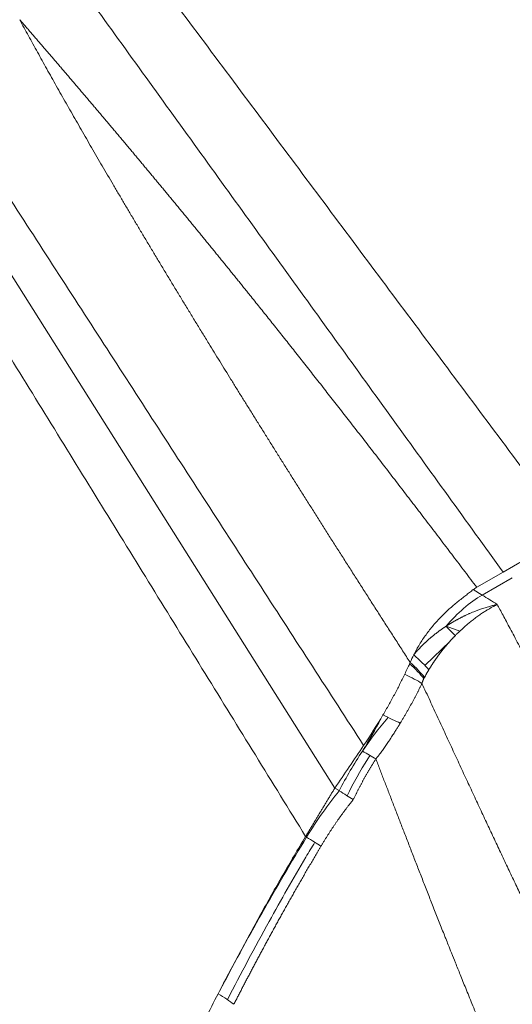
# Model space of a CAD drawing. Header units: millimetres. Extents: x 35469 to 44263, y -24881 to -16268.
# Tile 207 of 231: x 44154.58 to 44157.41, y -24506.91 to -24501.24. Entities that reach past the tile are written whole.
import ezdxf

# ---------------------------------------------------------------- set-up
doc = ezdxf.new("R2010")
doc.units = ezdxf.units.MM
doc.header["$LTSCALE"] = 0.3175
doc.layers.add('1轮廓实线层', color=7, linetype='Continuous', lineweight=18)

# ---------------------------------------------------------------- blocks, each defined once
blk = doc.blocks.new('MR20E-1840-Z')
at = {"layer": '1轮廓实线层'}
for p, q in [((15765.9095, -10789.3604), (15763.578, -10785.6639)), ((15766.8765, -10788.1173), (15767.2649, -10787.893)), ((15766.7248, -10788.2049), (15766.8765, -10788.1173)), ((15766.7561, -10788.2502), (15766.9295, -10788.15)), ((15766.7049, -10788.2185), (15766.7561, -10788.2502)), ((15766.5489, -10788.4289), (15766.5487, -10788.4292)), ((15766.5501, -10788.4284), (15766.6271, -10788.4581)), ((15766.4267, -10788.6547), (15766.5718, -10788.5151)), ((15765.9344, -10789.3757), (15765.9095, -10789.3604)), ((15765.9347, -10789.376), (15765.9347, -10789.376))]:
    blk.add_line(p, q, dxfattribs=at)
for centre, major_axis, ratio, start_param, end_param in [((15766.7413, -10788.7312), (0.3149, 0.5107), 0.556393, 0.801803, 1.307194), ((15766.1195, -10788.5153), (-0.3711, 0.2546), 0.193829, 3.764073, 4.136578), ((15766.0664, -10788.5978), (-0.386, 0.2313), 0.270919, 3.737007, 4.101174), ((15766.0733, -10788.5864), (-0.3838, 0.235), 0.261905, 3.741142, 4.106566), ((15766.0451, -10788.6413), (-0.4186, 0.165), 0.106208, 3.695127, 4.066021), ((15765.9642, -10788.8226), (-0.4028, 0.2005), 0.015965, 2.162304, 2.500683), ((15765.8732, -10788.9883), (-0.3741, 0.2501), 0.065296, 2.16237, 2.427971), ((15765.5291, -10789.5191), (-0.3839, 0.2348), 0.021898, 3.826433, 4.121793), ((15764.9946, -10790.4674), (-0.3988, 0.2084), 0.120353, 3.784137, 4.117967)]:
    blk.add_ellipse(centre, major_axis=major_axis, ratio=ratio, start_param=start_param, end_param=end_param, dxfattribs=at)
for points, degree in [([(15767.2649, -10787.893), (15764.5968, -10784.3127)], 1), ([(15766.8765, -10788.1173), (15764.3505, -10784.6135)], 1), ([(15766.0751, -10789.1155), (15763.7154, -10785.4639)], 1), ([(15765.7415, -10789.6394), (15763.4303, -10785.8859)], 1), ([(15766.7247, -10788.2049), (15766.7175, -10788.2091), (15766.7109, -10788.2137), (15766.7049, -10788.2185)], 3), ([(15766.7561, -10788.2502), (15766.7851, -10788.268), (15766.8141, -10788.2859), (15766.8431, -10788.3038)], 3), ([(15766.5485, -10788.4295), (15766.5486, -10788.4294), (15766.5486, -10788.4294), (15766.5487, -10788.4294)], 3), ([(15766.3629, -10788.5936), (15766.3556, -10788.608), (15766.3488, -10788.6227), (15766.3424, -10788.6376)], 3), ([(15766.3112, -10788.7052), (15766.3208, -10788.6852), (15766.3301, -10788.6651), (15766.3392, -10788.6449)], 3), ([(15766.3392, -10788.6449), (15766.3403, -10788.6425), (15766.3413, -10788.6401), (15766.3424, -10788.6376)], 3), ([(15766.4248, -10788.7237), (15766.4236, -10788.726), (15766.4223, -10788.7283), (15766.4211, -10788.7306)], 3), ([(15766.0683, -10789.148), (15766.1126, -10789.0817), (15766.1611, -10789.0174), (15766.2147, -10788.9556)], 3), ([(15766.0751, -10789.1155), (15766.1141, -10789.0578), (15766.1512, -10788.9992), (15766.1862, -10788.9398)], 3), ([(15766.0848, -10789.1215), (15766.1206, -10789.0618), (15766.1544, -10789.0012), (15766.1862, -10788.9398)], 3), ([(15766.0751, -10789.1155), (15766.0199, -10789.1971), (15765.9647, -10789.2787), (15765.9095, -10789.3604)], 3), ([(15766.0683, -10789.148), (15766.0738, -10789.1392), (15766.0793, -10789.1303), (15766.0848, -10789.1215)], 3), ([(15765.7415, -10789.6394), (15765.8255, -10789.4999), (15765.9095, -10789.3604)], 2), ([(15765.9344, -10789.3757), (15765.9345, -10789.3758), (15765.9346, -10789.3759), (15765.9347, -10789.376)], 3), ([(15765.2388, -10790.5444), (15765.4056, -10790.2249), (15765.5751, -10789.9244), (15765.7472, -10789.6429)], 3)]:
    blk.add_open_spline(points, degree=degree, dxfattribs=at)
for points, knots in [([(15764.098, -10784.9379), (15764.1038, -10784.9446), (15764.1154, -10784.958), (15764.1328, -10784.9781), (15764.1502, -10784.9983), (15764.1676, -10785.0185), (15764.1851, -10785.0387), (15764.2025, -10785.059), (15764.22, -10785.0793), (15764.2374, -10785.0996), (15764.2549, -10785.12), (15764.2724, -10785.1404), (15764.2899, -10785.1608), (15764.3074, -10785.1812), (15764.3249, -10785.2017), (15764.3424, -10785.2222), (15764.3599, -10785.2427), (15764.3775, -10785.2632), (15764.395, -10785.2838), (15764.4126, -10785.3044), (15764.4301, -10785.325), (15764.4477, -10785.3457), (15764.4653, -10785.3664), (15764.4829, -10785.3871), (15764.5005, -10785.4079), (15764.5181, -10785.4286), (15764.5357, -10785.4494), (15764.5533, -10785.4703), (15764.5709, -10785.4911), (15764.5885, -10785.512), (15764.6061, -10785.5329), (15764.6238, -10785.5539), (15764.6414, -10785.5748), (15764.6591, -10785.5958), (15764.6767, -10785.6168), (15764.6944, -10785.6379), (15764.712, -10785.659), (15764.7297, -10785.6801), (15764.7474, -10785.7012), (15764.7651, -10785.7223), (15764.7827, -10785.7435), (15764.8004, -10785.7647), (15764.8181, -10785.786), (15764.8358, -10785.8072), (15764.8535, -10785.8285), (15764.8712, -10785.8498), (15764.8889, -10785.8711), (15764.9066, -10785.8925), (15764.9243, -10785.9139), (15764.942, -10785.9353), (15764.9598, -10785.9567), (15764.9775, -10785.9782), (15764.9952, -10785.9997), (15765.0129, -10786.0212), (15765.0306, -10786.0428), (15765.0484, -10786.0643), (15765.0661, -10786.0859), (15765.0838, -10786.1075), (15765.1016, -10786.1292), (15765.1193, -10786.1508), (15765.137, -10786.1725), (15765.1548, -10786.1942), (15765.1725, -10786.216), (15765.1902, -10786.2378), (15765.208, -10786.2595), (15765.2257, -10786.2814), (15765.2434, -10786.3032), (15765.2612, -10786.3251), (15765.2789, -10786.3469), (15765.2967, -10786.3689), (15765.3144, -10786.3908), (15765.3321, -10786.4128), (15765.3499, -10786.4347), (15765.3676, -10786.4567), (15765.3853, -10786.4788), (15765.403, -10786.5008), (15765.4336, -10786.5389), (15765.4772, -10786.5933), (15765.5339, -10786.6644), (15765.5913, -10786.7365), (15765.6493, -10786.8097), (15765.7079, -10786.8838), (15765.7671, -10786.9589), (15765.8269, -10787.0351), (15765.8872, -10787.1122), (15765.9482, -10787.1903), (15766.0098, -10787.2695), (15766.0719, -10787.3496), (15766.1346, -10787.4307), (15766.1979, -10787.5128), (15766.2618, -10787.5959), (15766.3263, -10787.68), (15766.3913, -10787.765), (15766.4569, -10787.8511), (15766.5231, -10787.9382), (15766.5898, -10788.0262), (15766.6571, -10788.1152), (15766.7021, -10788.1749), (15766.7248, -10788.2049)], [0, 0, 0, 0, 0.006642, 0.013285, 0.019928, 0.026571, 0.033214, 0.039857, 0.0465, 0.053144, 0.059788, 0.066433, 0.073077, 0.079723, 0.086368, 0.093014, 0.09966, 0.106307, 0.112954, 0.119602, 0.12625, 0.132899, 0.139548, 0.146198, 0.152848, 0.159499, 0.166151, 0.172803, 0.179456, 0.18611, 0.192764, 0.199419, 0.206075, 0.212732, 0.21939, 0.226048, 0.232707, 0.239367, 0.246028, 0.25269, 0.259353, 0.266017, 0.272681, 0.279347, 0.286014, 0.292681, 0.29935, 0.30602, 0.312691, 0.319363, 0.326036, 0.33271, 0.339386, 0.346063, 0.352741, 0.35942, 0.3661, 0.372782, 0.379465, 0.386149, 0.392834, 0.399521, 0.40621, 0.412899, 0.41959, 0.426283, 0.432977, 0.439672, 0.446369, 0.453068, 0.459768, 0.466469, 0.473172, 0.479877, 0.486583, 0.493291, 0.5, 0.521275, 0.542802, 0.564581, 0.586612, 0.608895, 0.631431, 0.654221, 0.677263, 0.700559, 0.724109, 0.747914, 0.771972, 0.796285, 0.820854, 0.845677, 0.870756, 0.896092, 0.921683, 0.947532, 0.973637, 1, 1, 1, 1]), ([(15766.3424, -10788.6376), (15766.3279, -10788.6151), (15766.2991, -10788.5703), (15766.2562, -10788.5034), (15766.2136, -10788.437), (15766.1714, -10788.3711), (15766.1297, -10788.3058), (15766.0883, -10788.2411), (15766.0473, -10788.1769), (15766.0068, -10788.1132), (15765.9666, -10788.0501), (15765.9268, -10787.9876), (15765.8875, -10787.9256), (15765.8485, -10787.8641), (15765.81, -10787.8032), (15765.7718, -10787.7429), (15765.7341, -10787.6831), (15765.6967, -10787.6239), (15765.6598, -10787.5652), (15765.6233, -10787.5071), (15765.5871, -10787.4495), (15765.5514, -10787.3925), (15765.5161, -10787.336), (15765.4811, -10787.2801), (15765.4466, -10787.2247), (15765.4125, -10787.1699), (15765.3788, -10787.1157), (15765.3454, -10787.062), (15765.3125, -10787.0089), (15765.28, -10786.9563), (15765.2479, -10786.9042), (15765.2162, -10786.8528), (15765.1829, -10786.7986), (15765.148, -10786.7416), (15765.1114, -10786.6818), (15765.0751, -10786.6223), (15765.0392, -10786.5633), (15765.0036, -10786.5047), (15764.9684, -10786.4465), (15764.9335, -10786.3887), (15764.899, -10786.3313), (15764.8648, -10786.2743), (15764.8309, -10786.2178), (15764.7974, -10786.1616), (15764.7642, -10786.1058), (15764.7314, -10786.0505), (15764.6989, -10785.9956), (15764.6668, -10785.941), (15764.635, -10785.8869), (15764.6036, -10785.8332), (15764.5725, -10785.78), (15764.5417, -10785.7271), (15764.5113, -10785.6746), (15764.4813, -10785.6226), (15764.4516, -10785.571), (15764.4223, -10785.5198), (15764.3933, -10785.469), (15764.3647, -10785.4186), (15764.3364, -10785.3687), (15764.3085, -10785.3191), (15764.2809, -10785.27), (15764.2537, -10785.2213), (15764.2269, -10785.1731), (15764.2004, -10785.1252), (15764.1743, -10785.0778), (15764.1485, -10785.0308), (15764.1231, -10784.9842), (15764.1063, -10784.9533), (15764.098, -10784.9379)], [0, 0, 0, 0, 0.018487, 0.036816, 0.054988, 0.073003, 0.09086, 0.10856, 0.126103, 0.143489, 0.160717, 0.177788, 0.194702, 0.211459, 0.228059, 0.244501, 0.260787, 0.276915, 0.292886, 0.3087, 0.324358, 0.339858, 0.355201, 0.370387, 0.385416, 0.400288, 0.415004, 0.429562, 0.443963, 0.458208, 0.472296, 0.486227, 0.500001, 0.516283, 0.532447, 0.548493, 0.56442, 0.580229, 0.59592, 0.611494, 0.626949, 0.642286, 0.657506, 0.672608, 0.687592, 0.702459, 0.717208, 0.73184, 0.746355, 0.760753, 0.775034, 0.789197, 0.803244, 0.817174, 0.830988, 0.844685, 0.858265, 0.871729, 0.885077, 0.898309, 0.911425, 0.924425, 0.93731, 0.950079, 0.962732, 0.97527, 0.987692, 1, 1, 1, 1]), ([(15766.7049, -10788.2185), (15766.6981, -10788.2239), (15766.6911, -10788.2294), (15766.6766, -10788.2405), (15766.6692, -10788.2462), (15766.6541, -10788.2579), (15766.6464, -10788.2638), (15766.6309, -10788.2761), (15766.623, -10788.2823), (15766.6072, -10788.2953), (15766.5992, -10788.3019), (15766.5832, -10788.3157), (15766.5751, -10788.3228), (15766.5512, -10788.3444), (15766.5355, -10788.3595), (15766.5049, -10788.3909), (15766.49, -10788.4073), (15766.4683, -10788.433), (15766.4611, -10788.4418), (15766.4471, -10788.4596), (15766.4403, -10788.4687), (15766.4203, -10788.4962), (15766.4077, -10788.515), (15766.3841, -10788.5535), (15766.3731, -10788.5733), (15766.3629, -10788.5936)], [0, 0, 0, 0, 0.0625, 0.0625, 0.125, 0.125, 0.1875, 0.1875, 0.25, 0.25, 0.3125, 0.3125, 0.375, 0.375, 0.5, 0.5, 0.625, 0.625, 0.6875, 0.6875, 0.75, 0.75, 0.875, 0.875, 1, 1, 1, 1]), ([(15766.5487, -10788.4294), (15766.5501, -10788.4284), (15766.553, -10788.4266), (15766.5573, -10788.4238), (15766.5618, -10788.4209), (15766.5664, -10788.4181), (15766.571, -10788.4152), (15766.5758, -10788.4123), (15766.5807, -10788.4093), (15766.5856, -10788.4064), (15766.5907, -10788.4034), (15766.5959, -10788.4005), (15766.6011, -10788.3975), (15766.6065, -10788.3945), (15766.612, -10788.3914), (15766.6176, -10788.3884), (15766.6232, -10788.3854), (15766.629, -10788.3824), (15766.6349, -10788.3793), (15766.6409, -10788.3763), (15766.647, -10788.3733), (15766.6532, -10788.3703), (15766.6595, -10788.3672), (15766.6659, -10788.3642), (15766.6723, -10788.3613), (15766.6789, -10788.3583), (15766.6856, -10788.3554), (15766.6931, -10788.3521), (15766.7027, -10788.3481), (15766.7156, -10788.3429), (15766.7326, -10788.3364), (15766.75, -10788.3302), (15766.7661, -10788.3248), (15766.7794, -10788.3206), (15766.7919, -10788.3169), (15766.8036, -10788.3136), (15766.8146, -10788.3106), (15766.8248, -10788.3081), (15766.8342, -10788.3058), (15766.8402, -10788.3044), (15766.8431, -10788.3038)], [0, 0, 0, 0, 0.015524, 0.031352, 0.047484, 0.06392, 0.080659, 0.097701, 0.115044, 0.132689, 0.150634, 0.168879, 0.187422, 0.206263, 0.2254, 0.244833, 0.26456, 0.284579, 0.304891, 0.325492, 0.346382, 0.367558, 0.38902, 0.410765, 0.432791, 0.455097, 0.477681, 0.500539, 0.530562, 0.574001, 0.630742, 0.700614, 0.747098, 0.790953, 0.832199, 0.870855, 0.906942, 0.940482, 0.971494, 1, 1, 1, 1]), ([(15766.8431, -10788.3038), (15766.8418, -10788.3044), (15766.8391, -10788.3058), (15766.8347, -10788.308), (15766.8298, -10788.3105), (15766.8245, -10788.3134), (15766.8186, -10788.3165), (15766.8122, -10788.3201), (15766.8053, -10788.324), (15766.7978, -10788.3282), (15766.7899, -10788.333), (15766.7814, -10788.3381), (15766.7724, -10788.3437), (15766.7628, -10788.3498), (15766.7528, -10788.3565), (15766.7422, -10788.3637), (15766.7311, -10788.3715), (15766.7201, -10788.3796), (15766.7093, -10788.3877), (15766.699, -10788.3956), (15766.6891, -10788.4035), (15766.6795, -10788.4114), (15766.6703, -10788.4191), (15766.6614, -10788.4268), (15766.6528, -10788.4343), (15766.6446, -10788.4418), (15766.6367, -10788.449), (15766.6291, -10788.4561), (15766.6219, -10788.4631), (15766.615, -10788.4698), (15766.6084, -10788.4764), (15766.6041, -10788.4807), (15766.6021, -10788.4828)], [0, 0, 0, 0, 0.015582, 0.033178, 0.052801, 0.074464, 0.098182, 0.123971, 0.151847, 0.181826, 0.213927, 0.248166, 0.284561, 0.323129, 0.363889, 0.406855, 0.452043, 0.499466, 0.542962, 0.585323, 0.626532, 0.666572, 0.705428, 0.743087, 0.779536, 0.814764, 0.848761, 0.881518, 0.913026, 0.94328, 0.972273, 1, 1, 1, 1]), ([(15766.8431, -10788.3038), (15766.8483, -10788.3136), (15766.8594, -10788.3343), (15766.8769, -10788.3671), (15766.8962, -10788.4035), (15766.9174, -10788.4433), (15766.9403, -10788.4865), (15766.965, -10788.5333), (15767.0111, -10788.6205), (15767.0687, -10788.7301), (15767.1535, -10788.8921), (15767.2418, -10789.061), (15767.3388, -10789.2468), (15767.4258, -10789.4129), (15767.5057, -10789.5644), (15767.581, -10789.7065), (15767.6535, -10789.8424), (15767.7272, -10789.9793), (15767.8025, -10790.1177), (15767.8799, -10790.2583), (15767.956, -10790.3946), (15768.0145, -10790.498), (15768.0556, -10790.5698), (15768.0796, -10790.6115), (15768.1037, -10790.6532), (15768.128, -10790.6949), (15768.1523, -10790.7365), (15768.1768, -10790.7781), (15768.2014, -10790.8197), (15768.2261, -10790.8612), (15768.251, -10790.9028), (15768.2759, -10790.9443), (15768.301, -10790.9857), (15768.3262, -10791.0272), (15768.3515, -10791.0686), (15768.377, -10791.11), (15768.4025, -10791.1513), (15768.4282, -10791.1927), (15768.4539, -10791.234), (15768.4798, -10791.2752), (15768.5059, -10791.3165), (15768.532, -10791.3577), (15768.5582, -10791.3989), (15768.5846, -10791.44), (15768.6111, -10791.4811), (15768.6377, -10791.5222), (15768.6644, -10791.5633), (15768.6912, -10791.6043), (15768.7181, -10791.6453), (15768.7452, -10791.6863), (15768.7723, -10791.7272), (15768.7996, -10791.7681), (15768.827, -10791.809), (15768.8545, -10791.8498), (15768.8821, -10791.8906), (15768.9098, -10791.9314), (15768.9377, -10791.9722), (15768.9656, -10792.0129), (15768.9937, -10792.0536), (15769.0218, -10792.0942), (15769.0501, -10792.1348), (15769.0785, -10792.1754), (15769.107, -10792.2159), (15769.1356, -10792.2564), (15769.1643, -10792.2969), (15769.1931, -10792.3374), (15769.222, -10792.3778), (15769.2511, -10792.4181), (15769.2802, -10792.4585), (15769.3095, -10792.4988), (15769.3388, -10792.5391), (15769.3683, -10792.5793), (15769.3979, -10792.6195), (15769.4275, -10792.6597), (15769.4474, -10792.6864), (15769.4573, -10792.6998)], [0, 0, 0, 0, 0.006594, 0.013968, 0.022123, 0.031054, 0.040762, 0.051243, 0.062494, 0.099489, 0.12499, 0.171463, 0.213109, 0.249984, 0.283264, 0.315181, 0.345747, 0.374973, 0.407585, 0.439282, 0.470072, 0.499961, 0.509412, 0.518864, 0.528315, 0.537765, 0.547216, 0.556666, 0.566115, 0.575565, 0.585013, 0.594462, 0.60391, 0.613357, 0.622804, 0.632251, 0.641696, 0.651142, 0.660586, 0.67003, 0.679474, 0.688917, 0.698359, 0.7078, 0.717241, 0.726681, 0.73612, 0.745558, 0.754996, 0.764432, 0.773868, 0.783303, 0.792737, 0.80217, 0.811602, 0.821033, 0.830463, 0.839892, 0.84932, 0.858746, 0.868172, 0.877596, 0.88702, 0.896442, 0.905863, 0.915283, 0.924701, 0.934118, 0.943534, 0.952949, 0.962362, 0.971773, 0.981184, 0.990593, 1, 1, 1, 1]), ([(15766.3629, -10788.5936), (15766.3639, -10788.5923), (15766.366, -10788.5899), (15766.3691, -10788.5862), (15766.3723, -10788.5825), (15766.3755, -10788.5788), (15766.3787, -10788.5752), (15766.382, -10788.5715), (15766.3853, -10788.5678), (15766.3887, -10788.5641), (15766.3921, -10788.5604), (15766.3956, -10788.5568), (15766.3991, -10788.5531), (15766.4026, -10788.5494), (15766.4062, -10788.5458), (15766.4098, -10788.5421), (15766.4135, -10788.5384), (15766.4172, -10788.5348), (15766.421, -10788.5311), (15766.4248, -10788.5275), (15766.4286, -10788.5238), (15766.4325, -10788.5202), (15766.4365, -10788.5165), (15766.4404, -10788.5129), (15766.4445, -10788.5093), (15766.4485, -10788.5057), (15766.4526, -10788.5021), (15766.4568, -10788.4985), (15766.461, -10788.4949), (15766.4652, -10788.4913), (15766.4695, -10788.4878), (15766.4738, -10788.4842), (15766.4781, -10788.4807), (15766.4825, -10788.4771), (15766.487, -10788.4736), (15766.4915, -10788.4701), (15766.496, -10788.4666), (15766.5006, -10788.4631), (15766.5052, -10788.4597), (15766.5099, -10788.4562), (15766.5146, -10788.4528), (15766.5193, -10788.4494), (15766.5241, -10788.446), (15766.5289, -10788.4426), (15766.5338, -10788.4392), (15766.5387, -10788.4359), (15766.5437, -10788.4325), (15766.547, -10788.4303), (15766.5487, -10788.4292)], [0, 0, 0, 0, 0.019684, 0.039459, 0.059323, 0.079276, 0.09932, 0.119454, 0.139679, 0.159994, 0.180399, 0.200895, 0.221482, 0.242159, 0.262928, 0.283788, 0.304739, 0.325781, 0.346915, 0.36814, 0.389457, 0.410866, 0.432366, 0.453959, 0.475643, 0.49742, 0.519289, 0.54125, 0.563304, 0.58545, 0.607688, 0.63002, 0.652444, 0.674961, 0.697571, 0.720274, 0.743071, 0.76596, 0.788943, 0.812019, 0.835189, 0.858452, 0.881809, 0.905259, 0.928804, 0.952442, 0.976174, 1, 1, 1, 1]), ([(15766.5487, -10788.4292), (15766.5486, -10788.4293), (15766.5486, -10788.4293), (15766.5486, -10788.4294), (15766.5485, -10788.4294), (15766.5485, -10788.4294), (15766.5485, -10788.4294), (15766.5485, -10788.4295), (15766.5485, -10788.4294), (15766.5485, -10788.4295)], [0, 0, 0, 0, 0.523906, 0.523906, 0.801231, 0.801231, 0.899771, 0.899771, 1, 1, 1, 1]), ([(15766.6021, -10788.4828), (15766.5939, -10788.4751), (15766.5854, -10788.4667), (15766.5675, -10788.4489), (15766.5582, -10788.4394), (15766.5485, -10788.4295)], [0, 0, 0, 0, 0.5, 0.5, 1, 1, 1, 1]), ([(15766.6021, -10788.4828), (15766.601, -10788.4839), (15766.5987, -10788.4862), (15766.5955, -10788.4896), (15766.5922, -10788.493), (15766.5889, -10788.4964), (15766.5857, -10788.4999), (15766.5825, -10788.5033), (15766.5793, -10788.5067), (15766.5762, -10788.5102), (15766.573, -10788.5136), (15766.5699, -10788.5171), (15766.5668, -10788.5206), (15766.5638, -10788.524), (15766.5607, -10788.5275), (15766.5577, -10788.5309), (15766.5547, -10788.5344), (15766.5518, -10788.5379), (15766.5488, -10788.5413), (15766.5459, -10788.5448), (15766.543, -10788.5483), (15766.5401, -10788.5517), (15766.5373, -10788.5552), (15766.5345, -10788.5587), (15766.5317, -10788.5621), (15766.5289, -10788.5656), (15766.5262, -10788.5691), (15766.5235, -10788.5725), (15766.5208, -10788.576), (15766.5181, -10788.5795), (15766.5155, -10788.5829), (15766.5129, -10788.5864), (15766.5103, -10788.5898), (15766.5077, -10788.5932), (15766.5052, -10788.5967), (15766.5026, -10788.6001), (15766.5002, -10788.6035), (15766.4977, -10788.607), (15766.4952, -10788.6104), (15766.4928, -10788.6138), (15766.4904, -10788.6172), (15766.4881, -10788.6206), (15766.4857, -10788.624), (15766.4834, -10788.6273), (15766.4811, -10788.6307), (15766.4789, -10788.6341), (15766.4766, -10788.6374), (15766.4744, -10788.6408), (15766.4722, -10788.6441), (15766.47, -10788.6474), (15766.4679, -10788.6508), (15766.4658, -10788.6541), (15766.4637, -10788.6574), (15766.4616, -10788.6607), (15766.4596, -10788.6639), (15766.4575, -10788.6672), (15766.4555, -10788.6705), (15766.4536, -10788.6737), (15766.4516, -10788.6769), (15766.4503, -10788.6791), (15766.4497, -10788.6802)], [0, 0, 0, 0, 0.019314, 0.038563, 0.057746, 0.076862, 0.095911, 0.114893, 0.133806, 0.152651, 0.171427, 0.190134, 0.208771, 0.227338, 0.245834, 0.26426, 0.282614, 0.300896, 0.319105, 0.337243, 0.355307, 0.373298, 0.391216, 0.409059, 0.426829, 0.444523, 0.462143, 0.479687, 0.497156, 0.514549, 0.531866, 0.549107, 0.566271, 0.583358, 0.600368, 0.617301, 0.634156, 0.650933, 0.667632, 0.684253, 0.700795, 0.717259, 0.733644, 0.74995, 0.766177, 0.782325, 0.798393, 0.814382, 0.830291, 0.84612, 0.861869, 0.877538, 0.893128, 0.908636, 0.924065, 0.939413, 0.95468, 0.969868, 0.984974, 1, 1, 1, 1]), ([(15766.1862, -10788.9398), (15766.1975, -10788.9206), (15766.2086, -10788.9013), (15766.2303, -10788.8625), (15766.241, -10788.843), (15766.2619, -10788.8039), (15766.2721, -10788.7842), (15766.292, -10788.7448), (15766.3018, -10788.725), (15766.3112, -10788.7052)], [0, 0, 0, 0, 0.25, 0.25, 0.5, 0.5, 0.75, 0.75, 1, 1, 1, 1]), ([(15766.4497, -10788.6802), (15766.4489, -10788.6815), (15766.4473, -10788.6841), (15766.445, -10788.6881), (15766.4426, -10788.6921), (15766.4403, -10788.6961), (15766.4381, -10788.7), (15766.4358, -10788.704), (15766.4336, -10788.7079), (15766.4313, -10788.7119), (15766.4291, -10788.7158), (15766.427, -10788.7198), (15766.4255, -10788.7224), (15766.4248, -10788.7237)], [0, 0, 0, 0, 0.091745, 0.183327, 0.274743, 0.365993, 0.457076, 0.54799, 0.638735, 0.72931, 0.819713, 0.909943, 1, 1, 1, 1]), ([(15766.4104, -10788.7583), (15766.4093, -10788.7606), (15766.4071, -10788.7653), (15766.4037, -10788.7723), (15766.4002, -10788.7793), (15766.3967, -10788.7863), (15766.3931, -10788.7934), (15766.3896, -10788.8006), (15766.3859, -10788.8077), (15766.3822, -10788.8149), (15766.3785, -10788.8221), (15766.3748, -10788.8293), (15766.371, -10788.8366), (15766.3671, -10788.8439), (15766.3632, -10788.8512), (15766.3593, -10788.8586), (15766.3553, -10788.8659), (15766.3512, -10788.8733), (15766.3471, -10788.8808), (15766.343, -10788.8882), (15766.3388, -10788.8957), (15766.3346, -10788.9032), (15766.3304, -10788.9107), (15766.326, -10788.9183), (15766.3217, -10788.9259), (15766.3173, -10788.9334), (15766.3128, -10788.9411), (15766.3083, -10788.9487), (15766.3038, -10788.9564), (15766.2992, -10788.964), (15766.2946, -10788.9717), (15766.2899, -10788.9795), (15766.2867, -10788.9846), (15766.2852, -10788.9872)], [0, 0, 0, 0, 0.029974, 0.060105, 0.090393, 0.120837, 0.151437, 0.182193, 0.213103, 0.244168, 0.275387, 0.306759, 0.338284, 0.369962, 0.401791, 0.433772, 0.465903, 0.498185, 0.530615, 0.563195, 0.595924, 0.6288, 0.661823, 0.694992, 0.728308, 0.761768, 0.795373, 0.829122, 0.863014, 0.897049, 0.931225, 0.965542, 1, 1, 1, 1]), ([(15768.8983, -10793.2967), (15768.8983, -10793.2966), (15768.898, -10793.2963), (15768.8975, -10793.2955), (15768.8966, -10793.2942), (15768.8954, -10793.2925), (15768.8938, -10793.2903), (15768.892, -10793.2876), (15768.8898, -10793.2844), (15768.8872, -10793.2808), (15768.8844, -10793.2767), (15768.8812, -10793.2722), (15768.8777, -10793.2671), (15768.8738, -10793.2616), (15768.8697, -10793.2556), (15768.8652, -10793.2492), (15768.8603, -10793.2422), (15768.8552, -10793.2348), (15768.8497, -10793.227), (15768.8439, -10793.2186), (15768.8377, -10793.2098), (15768.8313, -10793.2005), (15768.8245, -10793.1908), (15768.8174, -10793.1805), (15768.81, -10793.1698), (15768.7944, -10793.1473), (15768.7707, -10793.113), (15768.7391, -10793.067), (15768.6869, -10792.9906), (15768.614, -10792.883), (15768.5299, -10792.7569), (15768.4537, -10792.641), (15768.3847, -10792.5347), (15768.3133, -10792.4232), (15768.2397, -10792.3065), (15768.1535, -10792.1679), (15768.052, -10792.0011), (15767.9324, -10791.7998), (15767.8023, -10791.5744), (15767.6626, -10791.3245), (15767.5572, -10791.1295), (15767.4874, -10790.9975), (15767.4554, -10790.9365), (15767.4229, -10790.8742), (15767.39, -10790.8105), (15767.3566, -10790.7455), (15767.3228, -10790.6791), (15767.2886, -10790.6114), (15767.254, -10790.5422), (15767.2188, -10790.4716), (15767.1832, -10790.3996), (15767.1472, -10790.3262), (15767.1106, -10790.2514), (15767.0736, -10790.1751), (15767.0361, -10790.0974), (15766.9982, -10790.0183), (15766.9597, -10789.9377), (15766.9208, -10789.8557), (15766.8813, -10789.7723), (15766.8414, -10789.6874), (15766.8009, -10789.601), (15766.7599, -10789.5132), (15766.7184, -10789.4239), (15766.6762, -10789.3332), (15766.6335, -10789.241), (15766.5902, -10789.1473), (15766.5462, -10789.0522), (15766.5016, -10788.9555), (15766.4563, -10788.8574), (15766.4258, -10788.7915), (15766.4104, -10788.7583)], [0, 0, 0, 0, 0.00007, 0.000247, 0.000531, 0.000923, 0.001421, 0.002027, 0.002741, 0.003561, 0.004489, 0.005524, 0.006666, 0.007915, 0.009271, 0.010735, 0.012306, 0.013984, 0.015769, 0.017661, 0.019661, 0.021767, 0.023981, 0.026301, 0.028729, 0.031263, 0.041621, 0.052042, 0.062527, 0.093446, 0.125049, 0.14782, 0.171709, 0.196715, 0.222836, 0.250073, 0.289664, 0.334426, 0.384383, 0.439577, 0.50007, 0.513171, 0.526555, 0.540224, 0.554178, 0.56842, 0.58295, 0.59777, 0.612885, 0.628298, 0.644009, 0.660019, 0.676329, 0.69294, 0.709851, 0.727063, 0.744578, 0.762395, 0.780514, 0.798938, 0.817665, 0.836697, 0.856034, 0.875677, 0.895626, 0.915883, 0.936447, 0.957321, 0.978505, 1, 1, 1, 1]), ([(15766.4211, -10788.7306), (15766.4208, -10788.7311), (15766.4203, -10788.732), (15766.4196, -10788.7335), (15766.4189, -10788.7349), (15766.4182, -10788.7364), (15766.4175, -10788.7379), (15766.4169, -10788.7394), (15766.4162, -10788.7409), (15766.4156, -10788.7425), (15766.4148, -10788.7445), (15766.414, -10788.7469), (15766.4132, -10788.7491), (15766.4127, -10788.7506), (15766.4124, -10788.7515), (15766.4121, -10788.7523), (15766.4119, -10788.7531), (15766.4117, -10788.7538), (15766.4115, -10788.7545), (15766.4113, -10788.7551), (15766.4111, -10788.7556), (15766.411, -10788.7561), (15766.4108, -10788.7566), (15766.4107, -10788.757), (15766.4106, -10788.7573), (15766.4106, -10788.7576), (15766.4105, -10788.7578), (15766.4105, -10788.758), (15766.4105, -10788.7581), (15766.4105, -10788.7582), (15766.4105, -10788.7582)], [0, 0, 0, 0, 0.054166, 0.108625, 0.163404, 0.218531, 0.274032, 0.329934, 0.386263, 0.443044, 0.500301, 0.600121, 0.700902, 0.733885, 0.764927, 0.79403, 0.821195, 0.846424, 0.869719, 0.891082, 0.910517, 0.928025, 0.94361, 0.957276, 0.96903, 0.978882, 0.986846, 0.992952, 0.997269, 1, 1, 1, 1]), ([(15766.2852, -10788.9872), (15766.2846, -10788.9882), (15766.2832, -10788.9904), (15766.281, -10788.9941), (15766.2781, -10788.9987), (15766.2748, -10789.0043), (15766.2709, -10789.0106), (15766.2664, -10789.0179), (15766.2613, -10789.026), (15766.2557, -10789.035), (15766.2495, -10789.0449), (15766.2427, -10789.0555), (15766.2353, -10789.067), (15766.2273, -10789.0793), (15766.2189, -10789.092), (15766.2106, -10789.1045), (15766.2024, -10789.1163), (15766.1945, -10789.1277), (15766.1868, -10789.1386), (15766.1793, -10789.1489), (15766.1721, -10789.1588), (15766.1651, -10789.1681), (15766.1583, -10789.177), (15766.1518, -10789.1853), (15766.1474, -10789.1907), (15766.1453, -10789.1933)], [0, 0, 0, 0, 0.013474, 0.031125, 0.052948, 0.078938, 0.109088, 0.143389, 0.181831, 0.224404, 0.271095, 0.32189, 0.376772, 0.435725, 0.498727, 0.55869, 0.616442, 0.671993, 0.725352, 0.776528, 0.825531, 0.872369, 0.917053, 0.959594, 1, 1, 1, 1]), ([(15765.9347, -10789.376), (15765.9347, -10789.376), (15765.9347, -10789.376), (15765.9749, -10789.298), (15766.0192, -10789.2215), (15766.0683, -10789.148)], [0, 0, 0, 0, 0.000025, 0.000025, 1, 1, 1, 1]), ([(15765.9802, -10789.4049), (15766.0162, -10789.3321), (15766.0555, -10789.2609), (15766.1034, -10789.1858), (15766.1073, -10789.1797), (15766.1113, -10789.1737)], [0, 0, 0, 0, 0.918746, 0.918746, 1, 1, 1, 1]), ([(15766.1454, -10789.1933), (15766.1441, -10789.1954), (15766.1414, -10789.1994), (15766.1375, -10789.2056), (15766.1336, -10789.2118), (15766.1298, -10789.218), (15766.1259, -10789.2242), (15766.122, -10789.2305), (15766.1182, -10789.2368), (15766.1144, -10789.2431), (15766.1106, -10789.2495), (15766.1068, -10789.2559), (15766.103, -10789.2624), (15766.0992, -10789.2688), (15766.0954, -10789.2753), (15766.0916, -10789.2819), (15766.0879, -10789.2885), (15766.0842, -10789.2951), (15766.0805, -10789.3017), (15766.0767, -10789.3084), (15766.073, -10789.3151), (15766.0694, -10789.3219), (15766.0657, -10789.3287), (15766.062, -10789.3355), (15766.0584, -10789.3423), (15766.0548, -10789.3492), (15766.0511, -10789.3561), (15766.0475, -10789.3631), (15766.0439, -10789.3701), (15766.0403, -10789.3771), (15766.0368, -10789.3841), (15766.0332, -10789.3912), (15766.0297, -10789.3984), (15766.0261, -10789.4055), (15766.0226, -10789.4127), (15766.0191, -10789.4199), (15766.0168, -10789.4248), (15766.0156, -10789.4272)], [0, 0, 0, 0, 0.026967, 0.054022, 0.081165, 0.108398, 0.13572, 0.163133, 0.190638, 0.218234, 0.245922, 0.273703, 0.301578, 0.329546, 0.357609, 0.385768, 0.414022, 0.442372, 0.470819, 0.499363, 0.528006, 0.556746, 0.585586, 0.614525, 0.643564, 0.672703, 0.701943, 0.731285, 0.760728, 0.790274, 0.819923, 0.849675, 0.87953, 0.90949, 0.939555, 0.969725, 1, 1, 1, 1]), ([(15770.5626, -10797.0349), (15770.5546, -10797.0249), (15770.5387, -10797.0048), (15770.5149, -10796.9748), (15770.4911, -10796.9446), (15770.4673, -10796.9145), (15770.4435, -10796.8843), (15770.4198, -10796.8541), (15770.396, -10796.8238), (15770.3723, -10796.7935), (15770.3486, -10796.7632), (15770.3249, -10796.7329), (15770.3012, -10796.7025), (15770.2775, -10796.672), (15770.2539, -10796.6416), (15770.2303, -10796.6111), (15770.2067, -10796.5806), (15770.1831, -10796.55), (15770.1595, -10796.5194), (15770.1359, -10796.4888), (15770.1124, -10796.4581), (15770.0889, -10796.4274), (15770.0654, -10796.3966), (15770.0419, -10796.3658), (15770.0184, -10796.335), (15769.995, -10796.3042), (15769.9716, -10796.2733), (15769.9482, -10796.2424), (15769.9248, -10796.2114), (15769.9015, -10796.1804), (15769.8781, -10796.1494), (15769.8548, -10796.1183), (15769.8315, -10796.0872), (15769.8083, -10796.0561), (15769.785, -10796.0249), (15769.7618, -10795.9937), (15769.7386, -10795.9624), (15769.7155, -10795.9311), (15769.6923, -10795.8998), (15769.6692, -10795.8684), (15769.6461, -10795.837), (15769.6231, -10795.8056), (15769.6, -10795.7741), (15769.577, -10795.7426), (15769.5541, -10795.7111), (15769.5311, -10795.6795), (15769.5082, -10795.6479), (15769.4853, -10795.6162), (15769.4625, -10795.5845), (15769.4397, -10795.5528), (15769.4169, -10795.521), (15769.3941, -10795.4892), (15769.3714, -10795.4573), (15769.3487, -10795.4255), (15769.326, -10795.3935), (15769.3034, -10795.3616), (15769.2808, -10795.3296), (15769.2582, -10795.2975), (15769.2357, -10795.2655), (15769.2132, -10795.2334), (15769.1908, -10795.2012), (15769.1684, -10795.169), (15769.146, -10795.1368), (15769.1236, -10795.1045), (15769.1013, -10795.0722), (15769.0791, -10795.0399), (15769.0569, -10795.0075), (15769.0347, -10794.9751), (15769.0125, -10794.9426), (15768.9904, -10794.9101), (15768.9683, -10794.8776), (15768.9463, -10794.845), (15768.9243, -10794.8124), (15768.9024, -10794.7797), (15768.8805, -10794.747), (15768.8587, -10794.7143), (15768.8368, -10794.6815), (15768.8151, -10794.6487), (15768.7934, -10794.6158), (15768.7717, -10794.583), (15768.7501, -10794.55), (15768.7285, -10794.5171), (15768.7069, -10794.484), (15768.6855, -10794.451), (15768.664, -10794.4179), (15768.6426, -10794.3848), (15768.6213, -10794.3516), (15768.6, -10794.3184), (15768.5788, -10794.2851), (15768.5576, -10794.2518), (15768.5364, -10794.2185), (15768.5153, -10794.1851), (15768.4943, -10794.1517), (15768.4733, -10794.1183), (15768.4524, -10794.0848), (15768.4315, -10794.0512), (15768.4107, -10794.0177), (15768.3899, -10793.984), (15768.3692, -10793.9504), (15768.3486, -10793.9167), (15768.328, -10793.8829), (15768.3074, -10793.8492), (15768.2869, -10793.8153), (15768.2665, -10793.7815), (15768.2461, -10793.7476), (15768.2258, -10793.7136), (15768.2056, -10793.6796), (15768.1854, -10793.6456), (15768.1652, -10793.6116), (15768.1452, -10793.5775), (15768.1252, -10793.5433), (15768.1052, -10793.5091), (15768.0853, -10793.4749), (15768.0655, -10793.4406), (15768.0457, -10793.4063), (15768.026, -10793.372), (15768.0064, -10793.3376), (15767.9868, -10793.3032), (15767.9673, -10793.2687), (15767.9478, -10793.2342), (15767.9008, -10793.1506), (15767.8255, -10793.0146), (15767.722, -10792.8227), (15767.616, -10792.621), (15767.5081, -10792.4094), (15767.3984, -10792.188), (15767.2874, -10791.9566), (15767.1753, -10791.7155), (15767.0624, -10791.4645), (15766.9674, -10791.2465), (15766.8913, -10791.0682), (15766.8358, -10790.9364), (15766.7855, -10790.8153), (15766.74, -10790.7049), (15766.6992, -10790.6052), (15766.6631, -10790.5162), (15766.6314, -10790.4378), (15766.6042, -10790.3701), (15766.5813, -10790.313), (15766.5628, -10790.2666), (15766.5485, -10790.2308), (15766.5352, -10790.1973), (15766.5214, -10790.1625), (15766.5059, -10790.1231), (15766.4905, -10790.0841), (15766.4753, -10790.0454), (15766.4602, -10790.0071), (15766.4454, -10789.9692), (15766.4306, -10789.9315), (15766.4161, -10789.8943), (15766.4017, -10789.8574), (15766.3875, -10789.8208), (15766.3734, -10789.7846), (15766.3595, -10789.7488), (15766.3457, -10789.7133), (15766.3321, -10789.6781), (15766.3186, -10789.6433), (15766.3053, -10789.6089), (15766.2921, -10789.5748), (15766.2791, -10789.5411), (15766.2663, -10789.5077), (15766.2535, -10789.4747), (15766.2409, -10789.4421), (15766.2285, -10789.4097), (15766.2162, -10789.3778), (15766.2041, -10789.3462), (15766.192, -10789.3149), (15766.1802, -10789.284), (15766.1684, -10789.2535), (15766.1569, -10789.2233), (15766.1492, -10789.2033), (15766.1454, -10789.1933)], [0, 0, 0, 0, 0.004011, 0.008026, 0.012044, 0.016065, 0.020089, 0.024116, 0.028147, 0.032181, 0.036217, 0.040257, 0.044301, 0.048347, 0.052397, 0.056449, 0.060505, 0.064564, 0.068627, 0.072692, 0.076761, 0.080833, 0.084908, 0.088986, 0.093067, 0.097152, 0.101239, 0.10533, 0.109424, 0.113521, 0.117622, 0.121725, 0.125832, 0.129942, 0.134055, 0.138171, 0.14229, 0.146413, 0.150538, 0.154667, 0.158799, 0.162934, 0.167072, 0.171213, 0.175357, 0.179505, 0.183655, 0.187809, 0.191966, 0.196126, 0.200289, 0.204455, 0.208624, 0.212796, 0.216972, 0.22115, 0.225332, 0.229516, 0.233704, 0.237895, 0.242089, 0.246286, 0.250486, 0.25469, 0.258896, 0.263106, 0.267318, 0.271534, 0.275753, 0.279975, 0.2842, 0.288428, 0.292659, 0.296893, 0.301131, 0.305371, 0.309615, 0.313862, 0.318112, 0.322365, 0.326621, 0.33088, 0.335143, 0.339408, 0.343677, 0.347949, 0.352224, 0.356503, 0.360784, 0.365069, 0.369356, 0.373647, 0.377941, 0.382239, 0.386539, 0.390843, 0.39515, 0.39946, 0.403774, 0.40809, 0.41241, 0.416733, 0.42106, 0.425389, 0.429722, 0.434058, 0.438397, 0.442739, 0.447084, 0.451433, 0.455785, 0.46014, 0.464498, 0.468859, 0.473223, 0.477591, 0.481962, 0.486336, 0.490713, 0.495093, 0.499477, 0.522556, 0.546823, 0.572277, 0.598917, 0.626739, 0.655741, 0.685919, 0.717267, 0.749781, 0.767526, 0.783936, 0.799011, 0.812754, 0.825166, 0.836247, 0.846, 0.854425, 0.861524, 0.867298, 0.871747, 0.874873, 0.87981, 0.884702, 0.88955, 0.894353, 0.899112, 0.903826, 0.908496, 0.913121, 0.917702, 0.922238, 0.92673, 0.931178, 0.935581, 0.939939, 0.944253, 0.948523, 0.952749, 0.95693, 0.961067, 0.965159, 0.969207, 0.973211, 0.977171, 0.981086, 0.984957, 0.988784, 0.992567, 0.996305, 1, 1, 1, 1]), ([(15765.7472, -10789.6429), (15765.7766, -10789.5947), (15765.8075, -10789.5474), (15765.8701, -10789.4584), (15765.9015, -10789.4164), (15765.9344, -10789.3758), (15765.9344, -10789.3758), (15765.9344, -10789.3757)], [0, 0, 0, 0, 0.517892, 0.517892, 0.99998, 0.99998, 1, 1, 1, 1]), ([(15766.0156, -10789.4272), (15766.0151, -10789.4269), (15766.0146, -10789.4265), (15765.991, -10789.4117), (15765.9641, -10789.3947), (15765.9347, -10789.376)], [0, 0, 0, 0, 0.021657, 0.021657, 1, 1, 1, 1]), ([(15766.0156, -10789.4272), (15766.014, -10789.4292), (15766.0107, -10789.4332), (15766.0058, -10789.4393), (15766.001, -10789.4454), (15765.9961, -10789.4516), (15765.9913, -10789.4577), (15765.9865, -10789.464), (15765.9816, -10789.4702), (15765.9768, -10789.4765), (15765.9721, -10789.4828), (15765.9673, -10789.4892), (15765.9625, -10789.4956), (15765.9578, -10789.502), (15765.953, -10789.5084), (15765.9483, -10789.5149), (15765.9436, -10789.5214), (15765.9389, -10789.528), (15765.9342, -10789.5346), (15765.9295, -10789.5412), (15765.9248, -10789.5479), (15765.9202, -10789.5546), (15765.9155, -10789.5613), (15765.9109, -10789.5681), (15765.9063, -10789.5749), (15765.9017, -10789.5817), (15765.8971, -10789.5886), (15765.8925, -10789.5955), (15765.888, -10789.6024), (15765.8834, -10789.6094), (15765.8789, -10789.6164), (15765.8743, -10789.6234), (15765.8698, -10789.6305), (15765.8653, -10789.6376), (15765.8608, -10789.6447), (15765.8563, -10789.6519), (15765.8519, -10789.6591), (15765.8474, -10789.6664), (15765.843, -10789.6736), (15765.8385, -10789.6809), (15765.8341, -10789.6883), (15765.8312, -10789.6932), (15765.8297, -10789.6957)], [0, 0, 0, 0, 0.023866, 0.047784, 0.071755, 0.095778, 0.119854, 0.143984, 0.168169, 0.192409, 0.216703, 0.241054, 0.265462, 0.289926, 0.314448, 0.339027, 0.363666, 0.388363, 0.41312, 0.437936, 0.462813, 0.487751, 0.512751, 0.537812, 0.562935, 0.588121, 0.613371, 0.638684, 0.664062, 0.689503, 0.71501, 0.740583, 0.766221, 0.791926, 0.817697, 0.843536, 0.869442, 0.895416, 0.921458, 0.947569, 0.97375, 1, 1, 1, 1]), ([(15765.2388, -10790.5444), (15765.2782, -10790.4679), (15765.3182, -10790.3917), (15765.3993, -10790.2397), (15765.4816, -10790.0882), (15765.5666, -10789.9379), (15765.6529, -10789.7881), (15765.6968, -10789.7136), (15765.7415, -10789.6394)], [0, 0, 0, 0, 0.25, 0.25, 0.5, 0.75, 0.75, 1, 1, 1, 1]), ([(15765.7945, -10789.673), (15765.777, -10789.7014), (15765.7599, -10789.73), (15765.6707, -10789.8812), (15765.6004, -10790.0045), (15765.4495, -10790.2777), (15765.3694, -10790.4279), (15765.2916, -10790.5789)], [0, 0, 0, 0, 0.096253, 0.096253, 0.506739, 0.506739, 1, 1, 1, 1]), ([(15765.8297, -10789.6957), (15765.827, -10789.7002), (15765.8217, -10789.7091), (15765.8137, -10789.7226), (15765.8058, -10789.736), (15765.7979, -10789.7494), (15765.79, -10789.7628), (15765.7822, -10789.7761), (15765.7744, -10789.7895), (15765.7666, -10789.8027), (15765.7589, -10789.816), (15765.7512, -10789.8292), (15765.7436, -10789.8424), (15765.736, -10789.8556), (15765.7284, -10789.8687), (15765.7209, -10789.8818), (15765.7134, -10789.8949), (15765.7059, -10789.9079), (15765.6985, -10789.9209), (15765.6911, -10789.9339), (15765.6837, -10789.9468), (15765.6764, -10789.9597), (15765.6691, -10789.9726), (15765.6619, -10789.9854), (15765.6547, -10789.9982), (15765.6475, -10790.0109), (15765.6404, -10790.0236), (15765.6333, -10790.0363), (15765.6262, -10790.049), (15765.6192, -10790.0616), (15765.6122, -10790.0741), (15765.6052, -10790.0867), (15765.5983, -10790.0991), (15765.5914, -10790.1116), (15765.5846, -10790.124), (15765.5778, -10790.1364), (15765.571, -10790.1487), (15765.5643, -10790.161), (15765.5576, -10790.1732), (15765.5509, -10790.1855), (15765.5443, -10790.1976), (15765.5377, -10790.2097), (15765.5311, -10790.2218), (15765.5246, -10790.2339), (15765.5181, -10790.2459), (15765.5116, -10790.2578), (15765.5052, -10790.2697), (15765.4988, -10790.2816), (15765.4925, -10790.2934), (15765.4862, -10790.3052), (15765.4799, -10790.3169), (15765.4737, -10790.3286), (15765.4675, -10790.3403), (15765.4613, -10790.3519), (15765.4551, -10790.3634), (15765.449, -10790.3749), (15765.443, -10790.3864), (15765.4369, -10790.3978), (15765.431, -10790.4092), (15765.425, -10790.4205), (15765.4191, -10790.4317), (15765.4132, -10790.443), (15765.4073, -10790.4541), (15765.4015, -10790.4653), (15765.3957, -10790.4764), (15765.39, -10790.4874), (15765.3842, -10790.4984), (15765.3786, -10790.5093), (15765.3729, -10790.5202), (15765.3673, -10790.531), (15765.3617, -10790.5418), (15765.3562, -10790.5526), (15765.3507, -10790.5632), (15765.3452, -10790.5739), (15765.3397, -10790.5845), (15765.3343, -10790.595), (15765.3307, -10790.602), (15765.329, -10790.6055)], [0, 0, 0, 0, 0.015066, 0.030093, 0.045079, 0.060025, 0.074929, 0.089793, 0.104615, 0.119394, 0.134132, 0.148827, 0.16348, 0.178089, 0.192655, 0.207177, 0.221655, 0.236089, 0.250478, 0.264822, 0.279121, 0.293375, 0.307582, 0.321744, 0.33586, 0.349929, 0.363951, 0.377926, 0.391853, 0.405733, 0.419565, 0.433349, 0.447084, 0.460771, 0.474409, 0.487997, 0.501536, 0.515026, 0.528465, 0.541855, 0.555193, 0.568482, 0.581719, 0.594905, 0.60804, 0.621124, 0.634155, 0.647135, 0.660062, 0.672937, 0.685759, 0.698529, 0.711245, 0.723908, 0.736518, 0.749073, 0.761575, 0.774023, 0.786416, 0.798755, 0.81104, 0.823269, 0.835443, 0.847562, 0.859626, 0.871634, 0.883586, 0.895482, 0.907322, 0.919106, 0.930833, 0.942504, 0.954117, 0.965674, 0.977173, 0.988615, 1, 1, 1, 1]), ([(15763.5442, -10795.226), (15763.5626, -10795.131), (15763.5826, -10795.0355), (15763.6254, -10794.8437), (15763.6481, -10794.7475), (15763.6959, -10794.5545), (15763.7209, -10794.4577), (15763.7732, -10794.2635), (15763.8005, -10794.1661), (15763.8572, -10793.9711), (15763.8867, -10793.8735), (15763.9325, -10793.7267), (15763.948, -10793.6778), (15763.9794, -10793.5798), (15764.0113, -10793.4819), (15764.0441, -10793.3838), (15764.0773, -10793.2857), (15764.0941, -10793.2366), (15764.1281, -10793.1384), (15764.1453, -10793.0893), (15764.1802, -10792.991), (15764.1979, -10792.9418), (15764.2515, -10792.7943), (15764.2881, -10792.6959), (15764.3445, -10792.5484), (15764.3635, -10792.4992), (15764.4019, -10792.4009), (15764.4213, -10792.3518), (15764.5195, -10792.1062), (15764.6015, -10791.91), (15764.7081, -10791.6649), (15764.7296, -10791.6159), (15764.773, -10791.5179), (15764.7949, -10791.4689), (15764.8612, -10791.3221), (15764.9512, -10791.1266), (15765.0916, -10790.8346), (15765.189, -10790.6409), (15765.2388, -10790.5444)], [0, 0, 0, 0, 0.0625, 0.0625, 0.125, 0.125, 0.1875, 0.1875, 0.25, 0.25, 0.3125, 0.3125, 0.34375, 0.34375, 0.375, 0.40625, 0.40625, 0.4375, 0.4375, 0.46875, 0.46875, 0.5, 0.5, 0.5625, 0.5625, 0.59375, 0.59375, 0.625, 0.625, 0.75, 0.75, 0.78125, 0.78125, 0.8125, 0.8125, 0.875, 0.9375, 1, 1, 1, 1])]:
    blk.add_open_spline(points, degree=3, knots=knots, dxfattribs=at)

msp = doc.modelspace()

# ---------------------------------------------------------------- block references
msp.add_blockref('MR20E-1840-Z', (28390.4852, -13716.3054))

doc.saveas('drawing.dxf')
